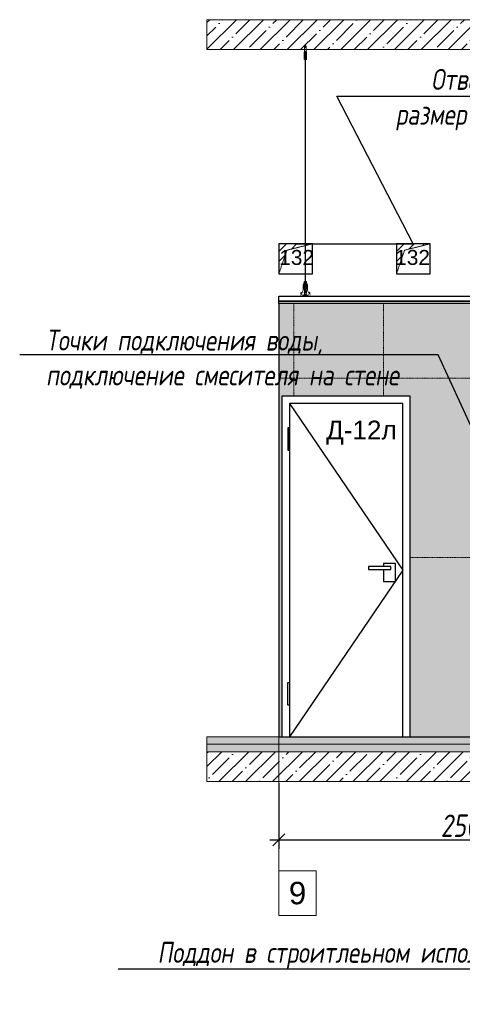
# Model space of a CAD drawing. Header units: millimetres. Extents: x -173851 to 481338, y -267897 to -21875.
# Tile 54 of 126: x 16517 to 19481, y -219884 to -213293. Entities that reach past the tile are written whole.
import ezdxf
from ezdxf import colors
from ezdxf.entities.mleader import LeaderData, LeaderLine
from ezdxf.math import Vec2, Vec3

# ---------------------------------------------------------------- set-up
doc = ezdxf.new("R2010")
doc.units = ezdxf.units.MM
doc.linetypes.add('( Hidden )', pattern=[0.375, 0.25, -0.125])
doc.linetypes.add('DASHDOT', pattern=[25.4, 12.7, -6.35, 0, -6.35])
doc.layers.get('Defpoints').update_dxf_attribs({"color": 31})
for name, color, linetype, lineweight in [('3_RC_Ceiling', 253, 'Continuous', 5), ('A-DETL-GENF', 7, 'Continuous', 5), ('meb', 26, 'Continuous', 15)]:
    doc.layers.add(name, color=color, linetype=linetype, lineweight=lineweight)
doc.layers.add('dim_per', color=7, linetype='Continuous', lineweight=9, true_color=0x172e00)
doc.layers.add('dim_razv', color=7, linetype='DASHDOT', lineweight=9, true_color=0x0d1b0d)
doc.styles.add('fl_iso paper', font='isocpeur.ttf', dxfattribs={"width": 0.8, "oblique": 10})
doc.styles.get("Standard").update_dxf_attribs({"font": 'arial.ttf'})
doc.dimstyles.new('In tre 1_50', dxfattribs={"dimtxt": 150, "dimasz": 80, "dimexe": 60, "dimexo": 10, "dimgap": 20, "dimtad": 1, "dimdec": 0, "dimrnd": 5, "dimzin": 0, "dimdsep": 46, "dimtxsty": 'fl_iso paper', "dimblk": 'OBLIQUE', "dimcen": 0, "dimdle": 60, "dimadec": 0, "dimazin": 0, "dimtfac": 1, "dimtdec": 0, "dimtofl": 0, "dimtmove": 1, "dimatfit": 1, "dimfxl": 40, "dimtolj": 1, "dimtzin": 0, "dimarcsym": 1})

# ---------------------------------------------------------------- blocks, each defined once
blk = doc.blocks.new('*U537')
at = {"layer": '3_RC_Ceiling', "ltscale": 20}
for p, q in [((490272.3, -63986.9), (490277.8, -63986.9)), ((490274.8, -63934.6), (490274.8, -63994.5)), ((490284.8, -63972.7), (490274.8, -63972.7)), ((490277.8, -63973.9), (490277.8, -63994.5)), ((490277.8, -64022.1), (490277.8, -63981.4)), ((490279.8, -63929.6), (490279.8, -63948.8)), ((490281.8, -63973.9), (490281.8, -63994.5)), ((490281.8, -64022.1), (490281.8, -63981.4)), ((490281.8, -63986.9), (490287.3, -63986.9)), ((490284.8, -63934.6), (490284.8, -63994.5)), ((490272.3, -64015.4), (490277.8, -64015.4)), ((490284.8, -63994.5), (490274.8, -63994.5)), ((490277.9, -65491.9), (490277.8, -64028.4)), ((490281.8, -64015.4), (490287.3, -64015.4)), ((490281.9, -65491.9), (490281.8, -64028.4)), ((490277.9, -65511.1), (490277.9, -65482.6)), ((490281.9, -65511.1), (490281.9, -65482.6)), ((490272.4, -65524.1), (490277.9, -65524.1)), ((490272.4, -65552.6), (490277.9, -65552.6)), ((490285.6, -65568.8), (490274.1, -65568.8)), ((490276.5, -65574.8), (490276.5, -65571.4)), ((490277.9, -65570.9), (490277, -65570.9)), ((490277.9, -65575.3), (490277, -65575.3)), ((490277.4, -65574.8), (490277.3, -65570.9)), ((490277.9, -65574.8), (490277.4, -65574.8)), ((490277.9, -65559.3), (490277.9, -65518.6)), ((490277.9, -65582.5), (490277.9, -65566.3)), ((490281.9, -65559.4), (490281.9, -65518.6)), ((490281.9, -65524.1), (490287.4, -65524.1)), ((490281.9, -65552.6), (490287.4, -65552.6)), ((490281.9, -65582.5), (490281.9, -65566.3)), ((490282.8, -65570.9), (490281.9, -65570.9)), ((490282.4, -65574.8), (490281.9, -65574.8)), ((490282.8, -65575.3), (490281.9, -65575.3)), ((490282.4, -65574.8), (490282.4, -65570.9)), ((490283.3, -65574.8), (490283.3, -65571.4)), ((490274.1, -65586.8), (490274.1, -65597.8)), ((490274.1, -65597.8), (490274.1, -65604.3)), ((490285.6, -65586.8), (490285.6, -65597.8)), ((490285.6, -65597.8), (490285.6, -65604.3))]:
    blk.add_line(p, q, dxfattribs=at)
at = {"layer": '3_RC_Ceiling', "ltscale": 20, "elevation": -5.1}
blk.add_lwpolyline([(490272.3, -63976.2), (490272.3, -64026.9, 0.311691), (490287.3, -64026.9), (490287.3, -63976.2, 0.333333)], format="xyb", close=True, dxfattribs=at)
at = {"layer": '3_RC_Ceiling', "ltscale": 20}
for points in [[(490282, -63981.9, 0.15158), (490281.9, -63981.4, 0.106977), (490281.4, -63981, 0.07462), (490280.7, -63980.7, 0.061287), (490279.8, -63980.6, 0.061287), (490279, -63980.7, 0.07462), (490278.3, -63981, 0.106977), (490277.8, -63981.4, 0.15158), (490277.7, -63981.9, 0.156429), (490277.8, -63982.4, 0.106977)], [(490282, -63981.9, -0.164855), (490281.8, -63982.4, -0.106977)], [(490282, -64021.6, -0.15158), (490281.9, -64022.1, -0.106977), (490281.4, -64022.6, -0.07462), (490280.7, -64022.8, -0.061287), (490279.8, -64022.9, -0.061287), (490279, -64022.8, -0.07462), (490278.3, -64022.6, -0.106977), (490277.8, -64022.1, -0.15158), (490277.7, -64021.6, -0.156429), (490277.8, -64021.2, -0.106977)], [(490281.8, -64021.2, -0.164855), (490282, -64021.6, -0.15158)], [(490287.4, -65524.7, -0.160742), (490293.9, -65538), (490293.9, -65568.4, 0.196304), (490301, -65585.9, -0.186577), (490301.9, -65587.9, 0.403263), (490303.4, -65589.3), (490303.4, -65589.3, 0.315299), (490304.8, -65588.4), (490305, -65587.7, -0.253979), (490306.1, -65586.8, -0.113914), (490306.5, -65586.8, -0.349227), (490307.7, -65588.2), (490307.7, -65590.4, -0.065543), (490307.5, -65591.7), (490306.1, -65596.9, -0.339454), (490296.4, -65604.3), (490263.3, -65604.3, -0.339454), (490253.6, -65596.9), (490252.2, -65591.7, -0.065543), (490252, -65590.4), (490252, -65588.2, -0.349227), (490253.2, -65586.8, -0.113914), (490253.6, -65586.8, -0.253979), (490254.7, -65587.7), (490254.9, -65588.4, 0.315299), (490256.4, -65589.3), (490256.4, -65589.3, 0.403263), (490257.9, -65587.9, -0.186577), (490258.7, -65585.9, 0.196304), (490265.9, -65568.4), (490265.9, -65538, -0.160742), (490272.4, -65524.7)], [(490282, -65519.1, 0.15158), (490281.9, -65518.6, 0.106977), (490281.4, -65518.2, 0.07462), (490280.7, -65517.9, 0.061287), (490279.9, -65517.8, 0.061287), (490279, -65517.9, 0.07462), (490278.3, -65518.2, 0.106977), (490277.8, -65518.6, 0.15158), (490277.7, -65519.1, 0.156429), (490277.9, -65519.6, 0.106977)], [(490282, -65558.9, -0.15158), (490281.9, -65559.3, -0.106977), (490281.4, -65559.8, -0.07462), (490280.7, -65560.1, -0.061287), (490279.9, -65560.2, -0.061287), (490279, -65560.1, -0.07462), (490278.3, -65559.8, -0.106977), (490277.8, -65559.3, -0.15158), (490277.7, -65558.9, -0.156429), (490277.9, -65558.4, -0.106977)], [(490282, -65519.1, -0.164855), (490281.9, -65519.6, -0.106977)], [(490281.9, -65558.4, -0.164855), (490282, -65558.9, -0.15158)], [(490285.6, -65588.8), (490286.4, -65588.8, 0.414214), (490286.9, -65588.3), (490286.9, -65587.3, 0.414214), (490286.4, -65586.8), (490273.4, -65586.8, 0.414214), (490272.9, -65587.3), (490272.9, -65588.3, 0.414214), (490273.4, -65588.8), (490274.1, -65588.8)], [(490285.6, -65595.8), (490286.4, -65595.8, -0.414214), (490286.9, -65596.3), (490286.9, -65597.3, -0.414214), (490286.4, -65597.8), (490273.4, -65597.8, -0.414214), (490272.9, -65597.3), (490272.9, -65596.3, -0.414214), (490273.4, -65595.8), (490274.1, -65595.8)], [(490285.6, -65604.3), (490285.6, -65605.3, -0.414214), (490282.6, -65608.3), (490277.1, -65608.3, -0.414214), (490274.1, -65605.3), (490274.1, -65604.3)]]:
    blk.add_lwpolyline(points, format="xyb", dxfattribs=at)
blk.add_lwpolyline([(490272.4, -65513.4), (490272.4, -65564.2, 0.311691), (490287.4, -65564.2), (490287.4, -65513.4, 0.333333)], format="xyb", close=True, dxfattribs=at)
at = {"layer": '3_RC_Ceiling', "ltscale": 20, "flags": 128}
blk.add_lwpolyline([(490285.6, -65586.8, -0.414214), (490286.1, -65586.3), (490286.6, -65586.3), (490286.6, -65573.3), (490286.1, -65573.3, -0.414214), (490285.6, -65572.8), (490285.6, -65567.9), (490274.1, -65567.9), (490274.1, -65572.8, -0.414214), (490273.6, -65573.3), (490273.1, -65573.3), (490273.1, -65586.3), (490273.6, -65586.3, -0.414214), (490274.1, -65586.8)], format="xyb", dxfattribs=at)
at = {"layer": '3_RC_Ceiling', "ltscale": 20, "const_width": 2.22}
blk.add_lwpolyline([(490307.6, -65584.7, -1), (490312.1, -65584.7), (490312.1, -65586.3, -0.267949), (490311.4, -65587.5, 0.57735), (490311.4, -65589.9, -0.267949), (490312.1, -65591.1), (490312.1, -65593.7, -0.267949), (490311.4, -65594.9, 0.57735), (490311.4, -65597.3, -0.267949), (490312.1, -65598.5), (490312.1, -65601.2, -0.267949), (490311.4, -65602.4, 0.57735), (490311.4, -65604.8, -0.267949), (490312.1, -65606), (490312.1, -65608.8, -0.414214), (490310.7, -65610.2), (490304.5, -65610.2, -0.247529), (490303.3, -65609.6, 0.247529), (490302.2, -65609), (490298.3, -65609, 0.247529), (490297.1, -65609.6, -0.247529), (490296, -65610.2), (490282.3, -65610.2, -0.267949), (490281.1, -65609.5, 0.57735), (490278.7, -65609.5, -0.267949), (490277.5, -65610.2), (490263.7, -65610.2, -0.247529), (490262.6, -65609.6, 0.247529), (490261.4, -65609), (490257.6, -65609, 0.247529), (490256.4, -65609.6, -0.247529), (490255.3, -65610.2), (490249, -65610.2, -0.414214), (490247.6, -65608.8), (490247.6, -65606, -0.267949), (490248.3, -65604.8, 0.57735), (490248.3, -65602.4, -0.267949), (490247.6, -65601.2), (490247.6, -65598.5, -0.267949), (490248.3, -65597.3, 0.57735), (490248.3, -65594.9, -0.267949), (490247.6, -65593.7), (490247.6, -65591.1, -0.267949), (490248.3, -65589.9, 0.57735), (490248.3, -65587.5, -0.267949), (490247.6, -65586.3), (490247.6, -65584.7, -1), (490252.1, -65584.7, -1)], format="xyb", dxfattribs=at)
at = {"layer": '3_RC_Ceiling', "ltscale": 20}
for centre in [(490279.8, -63990.6), (490279.8, -64010.6), (490279.9, -65527.8), (490279.9, -65547.8)]:
    blk.add_circle(centre, 1.6, dxfattribs=at)
for centre, radius, start, end in [((490279.8, -64000.6), 2.8, 131.81165, 228.19115), ((490279.8, -64000.6), 2.8, 131.81165, 228.19115), ((490279.8, -64000.6), 2.8, 48.19102, 131.81165), ((490279.8, -64000.6), 2.8, 228.19115, 311.81178), ((490279.8, -64000.6), 2.8, 311.81178, 48.19102), ((490277, -65571.4), 0.5, 90.0014, 180.0014), ((490277, -65574.8), 0.5, 180.0014, 270.0014), ((490279.9, -65537.8), 2.8, 131.81165, 228.19115), ((490279.9, -65537.8), 2.8, 131.81165, 228.19115), ((490279.9, -65537.8), 2.8, 48.19102, 131.81165), ((490279.9, -65537.8), 2.8, 228.19115, 311.81178), ((490279.9, -65537.8), 2.8, 311.81178, 48.19102), ((490282.8, -65571.4), 0.5, 0.0014, 90.0014), ((490282.8, -65574.8), 0.5, 270.0014, 0.0014), ((490278.4, -65582.5), 0.531, 180.0014, 219.64067), ((490279.1, -65581.9), 1.44, 219.64067, 243.43635), ((490279.6, -65581), 2.48, 243.43635, 258.30048), ((490279.9, -65579.5), 3.99, 258.30048, 270.0014), ((490279.9, -65579.5), 3.99, 270.0014, 281.70232), ((490280.2, -65581), 2.48, 281.70232, 296.56645), ((490280.6, -65581.9), 1.44, 296.56645, 320.36213), ((490281.3, -65582.5), 0.531, 320.36213, 0.0014)]:
    blk.add_arc(centre, radius, start, end, dxfattribs=at)
blk = doc.blocks.new('*U521')
at = {"layer": '3_RC_Ceiling'}
blk.add_blockref('*U537', (-490279.9, 64657.8, 2.5), dxfattribs=at)
blk = doc.blocks.new('*U522')
at = {"color": 0, "linetype": 'ByBlock', "lineweight": -2, "transparency": 16777216}
blk.add_blockref('*U521', (0, 0), dxfattribs=at)
blk = doc.blocks.new('_Oblique')
at = {"color": 0, "linetype": 'ByBlock', "lineweight": -2}
blk.add_line((-0.5, -0.5), (0.5, 0.5), dxfattribs=at)
blk = doc.blocks.new('*D685')
at = {"layer": 'Defpoints', "color": 0, "linetype": 'ByBlock', "transparency": 16777216}
for p in [(18252.8, -218393), (20752.8, -218393), (20752.8, -218783)]:
    blk.add_point(p, dxfattribs=at)
at = {"layer": 'dim_razv', "color": 0, "linetype": 'ByBlock', "lineweight": -2, "transparency": 16777216}
for p, q in [((18252.8, -218403), (18252.8, -218843)), ((20752.8, -218403), (20752.8, -218843)), ((18192.8, -218783), (20812.8, -218783))]:
    blk.add_line(p, q, dxfattribs=at)
at = {"layer": 'dim_razv', "color": 0, "linetype": 'ByBlock', "lineweight": -2, "transparency": 16777216, "xscale": 80, "yscale": 80, "zscale": 80, "rotation": 180}
blk.add_blockref('_Oblique', (18252.8, -218783), dxfattribs=at)
at = {"layer": 'dim_razv', "color": 0, "linetype": 'ByBlock', "lineweight": -2, "transparency": 16777216, "xscale": 80, "yscale": 80, "zscale": 80}
blk.add_blockref('_Oblique', (20752.8, -218783), dxfattribs=at)
at = {"layer": 'dim_razv', "color": 0, "linetype": 'ByBlock', "transparency": 16777216, "insert": (19502.8, -218688), "char_height": 150, "attachment_point": 5, "style": 'fl_iso paper'}
blk.add_mtext('\\A1;2500', dxfattribs=at)

msp = doc.modelspace()

# ---------------------------------------------------------------- hatches: boundary and pattern name
at = {"linetype": '( Hidden )', "lineweight": 13, "ltscale": 1000}
h = msp.add_hatch(dxfattribs=at)
h.set_pattern_fill('ANSI31', color=253, scale=15)
h.set_pattern_definition([(45, (-150370.015, -18756.63), (-33.6759605, 33.6759605), [])])
h.paths.add_polyline_path([(18252.8, -214993), (18252.8, -214793), (18477.8, -214793), (18306.7, -214835.9)])
h = msp.add_hatch(dxfattribs=at)
h.set_pattern_fill('ANSI31', color=253, scale=15)
h.set_pattern_definition([(45, (-149582.515, -18756.63), (-33.6759605, 33.6759605), [])])
h.paths.add_polyline_path([(19040.3, -214993), (19040.3, -214793), (19265.3, -214793), (19094.2, -214835.9)])
at = {"layer": 'A-DETL-GENF'}
h = msp.add_hatch(dxfattribs=at)
h.set_pattern_fill('ANSI35', color=256, scale=20, style=0)
h.set_pattern_definition([(45, (-102303.07, -221132.36), (-89.80256, 89.80256), []), (45, (-102213.26, -221132.36), (-89.80256, 89.80256), [158.75, -31.75, 0, -31.75])])
h.paths.add_polyline_path([(17771.1, -213493), (26381.8, -213493), (26381.8, -213293), (17771.1, -213293)])
h = msp.add_hatch(dxfattribs=at)
h.set_pattern_fill('AR-CONC', color=256, style=0)
h.set_pattern_definition([(50, (-102303.07, -225934.18), (182.18467, -15.93909), [19.05, -209.55]), (355, (-102303.07, -225934.18), (-35.24342, 191.05685), [15.24, -167.64058]), (100.45144, (-102287.89, -225935.51), (146.94125, 175.11775), [16.19, -178.09024]), (46.1842, (-102303.07, -225883.38), (271.07904, -42.04233), [28.575, -314.325]), (96.63556, (-102280.48, -225886.89), (237.40413, 247.4261), [24.285, -267.1356]), (351.18415, (-102303.07, -225883.38), (237.40413, 247.4261), [22.85997, -251.45973]), (21, (-102277.67, -225896.08), (151.61439, -102.2652), [19.05, -209.55]), (326, (-102277.67, -225896.08), (61.80203, 184.18797), [15.24, -167.64]), (71.45144, (-102265.03, -225904.6), (213.41642, 81.92277), [16.19, -178.08994]), (37.5, (-102303.07, -225934.18), (3.088603, 84.55504), [0, -165.608, 0, -170.18, 0, -168.275]), (7.5, (-102303.07, -225934.18), (66.81966, 100.180575), [0, -97.028, 0, -161.798, 0, -64.135]), (327.5, (-102359.71, -225934.18), (135.590595, -5.728744), [0, -63.5, 0, -198.12, 0, -262.89]), (317.5, (-102385.11, -225934.18), (148.12918, 25.42649), [0, -82.55, 0, -131.572, 0, -186.69])])
h.paths.add_polyline_path([(17771.1, -218143), (26381.8, -218143), (26381.8, -218093), (17771.1, -218093)])
h = msp.add_hatch(dxfattribs=at)
h.set_pattern_fill('ANSI35', color=256, scale=10, style=0)
h.set_pattern_definition([(45, (-102303.07, -225934.18), (-44.90128, 44.90128), []), (45, (-102258.166, -225934.18), (-44.90128, 44.90128), [79.375, -15.875, 0, -15.875])])
h.paths.add_polyline_path([(26381.8, -218193), (17771.1, -218193), (17771.1, -218143), (26381.8, -218143)])
h = msp.add_hatch(dxfattribs=at)
h.set_pattern_fill('ANSI35', color=256, scale=20, style=0)
h.set_pattern_definition([(45, (-102303.07, -225934.18), (-89.80256, 89.80256), []), (45, (-102213.26, -225934.18), (-89.80256, 89.80256), [158.75, -31.75, 0, -31.75])])
h.paths.add_polyline_path([(17771.1, -218393), (26381.8, -218393), (26381.8, -218193), (17771.1, -218193)])
at = {"layer": 'dim_razv', "true_color": 0xffffff, "transparency": 33554687}
h = msp.add_hatch(dxfattribs=at)
h.set_pattern_fill('AR-SAND', scale=3, angle=315)
h.paths.add_polyline_path([(19132.8, -215813), (18272.8, -215813), (18272.8, -218093), (19132.8, -218093)], flags=16)
h.paths.add_polyline_path([(20752.8, -215193), (18252.8, -215193), (18252.8, -218093), (20752.8, -218093)])
h.paths.add_polyline_path([(22052.8, -218093), (20752.8, -218093), (20752.8, -215193), (22052.8, -215193)])
h.paths.add_polyline_path([(24552.8, -215193), (22052.8, -215193), (22052.8, -218093), (24552.8, -218093)])
h.paths.add_polyline_path([(25852.8, -218093), (24552.8, -218093), (24552.8, -215193), (25852.8, -215193)])

# ---------------------------------------------------------------- linework, layer by layer
at = {"lineweight": 13}
for points in [[(17771.1, -213493), (26381.8, -213493), (26381.8, -213293), (17771.1, -213293)], [(17771.1, -218143), (26381.8, -218143), (26381.8, -218093), (17771.1, -218093)], [(26381.8, -218193), (17771.1, -218193), (17771.1, -218143), (26381.8, -218143)], [(17771.1, -218393), (26381.8, -218393), (26381.8, -218193), (17771.1, -218193)]]:
    msp.add_lwpolyline(points, close=True, dxfattribs=at)
at = {"linetype": 'ByBlock'}
for points in [[(18252.8, -214993), (18477.8, -214993), (18477.8, -214793), (18252.8, -214793)], [(19040.3, -214993), (19265.3, -214993), (19265.3, -214793), (19040.3, -214793)], [(18252.8, -215143), (25852.8, -215143), (25852.8, -215178), (18252.8, -215178)], [(25852.8, -215193), (18252.8, -215193), (18252.8, -215178), (25852.8, -215178)], [(20752.8, -215193), (18252.8, -215193), (18252.8, -218093), (20752.8, -218093)]]:
    msp.add_lwpolyline(points, close=True, dxfattribs=at)
at = {"color": 253, "linetype": '( Hidden )', "lineweight": 13, "ltscale": 15}
for points in [[(18252.8, -214993), (18252.8, -214793), (18477.8, -214793), (18306.7, -214835.9)], [(19040.3, -214993), (19040.3, -214793), (19265.3, -214793), (19094.2, -214835.9)]]:
    msp.add_lwpolyline(points, close=True, dxfattribs=at)
at = {"color": 252, "linetype": 'ByBlock'}
for points in [[(19132.8, -215813), (18272.8, -215813), (18272.8, -218093), (19132.8, -218093)], [(19082.8, -215863), (18322.8, -215863), (18322.8, -218093), (19082.8, -218093)], [(18322.8, -216025.3), (18312.8, -216025.3), (18312.8, -216175.3), (18322.8, -216175.3)], [(19002.8, -216953), (18852.8, -216953), (18852.8, -216973), (19002.8, -216973)], [(18322.8, -217880.6), (18312.8, -217880.6), (18312.8, -217730.6), (18322.8, -217730.6)]]:
    msp.add_lwpolyline(points, close=True, dxfattribs=at)
for points in [[(18322.8, -215863), (19082.8, -216978), (18322.8, -218093)], [(18952.8, -216973), (18952.8, -217053), (19032.8, -217053), (19032.8, -216933), (18952.8, -216933), (18952.8, -216953)]]:
    msp.add_lwpolyline(points, dxfattribs=at)
at = {"layer": 'dim_razv', "color": 253, "ltscale": 0.3, "transparency": 33554687}
for points in [[(18352.8, -215813), (18352.8, -215193)], [(18952.8, -215813), (18952.8, -215193)], [(25852.8, -215693), (18252.8, -215693)], [(25852.8, -216893), (19132.8, -216893)]]:
    msp.add_lwpolyline(points, dxfattribs=at)
at = {"layer": 'meb', "color": 5, "true_color": 0x0505ff}
msp.add_lwpolyline([(18252.8, -217985.7), (18252.8, -219289.9)], dxfattribs=at)
msp.add_lwpolyline([(18252.8, -219289.9), (18502.8, -219289.9), (18502.8, -218989.9), (18252.8, -218989.9)], close=True, dxfattribs=at)

# ---------------------------------------------------------------- block references
at = {"linetype": 'ByBlock'}
msp.add_blockref('*U522', (18430, -214190.5, -2.5), dxfattribs=at)

# ---------------------------------------------------------------- texts
at = {"color": 252, "linetype": 'ByBlock', "insert": (18805.2, -216057.5), "char_height": 125, "attachment_point": 5}
msp.add_mtext_dynamic_manual_height_columns('Д-12л', width=219.763, gutter_width=12.5, heights=[0], dxfattribs=at)
at = {"layer": 'Defpoints', "lineweight": 13, "char_height": 100, "attachment_point": 5}
for insert in [(18371.6, -214885), (19147.9, -214885)]:
    msp.add_mtext_dynamic_manual_height_columns('132', width=219.763, gutter_width=12.5, heights=[0], dxfattribs=dict(at, insert=insert))
at = {"layer": 'meb', "color": 5, "true_color": 0x0505ff, "insert": (18377.8, -219139.9), "char_height": 150, "attachment_point": 5}
msp.add_mtext_dynamic_manual_height_columns('9', width=165.776, gutter_width=12.5, heights=[0], dxfattribs=at)

# ---------------------------------------------------------------- dimensions: what is measured, and where the dimension line sits
at = {"layer": 'dim_razv', "linetype": 'ByBlock'}
dim = msp.add_linear_dim(base=(20752.8, -218783), p1=(18252.8, -218393), p2=(20752.8, -218393), dimstyle='In tre 1_50', dxfattribs=at)
dim.commit()
dim.dimension.update_dxf_attribs({"geometry": '*D685', "text_midpoint": (19502.8, -218688)})

# ---------------------------------------------------------------- leaders
at = {"layer": 'dim_per', "linetype": 'ByBlock'}
ml = msp.add_multileader_mtext('Standard', dxfattribs=at)
ml.set_content('Отверстие 132, в запотолочном пространстве,\\Pразмер 225х200(Н)мм, для коммуникаций ОВ/ВК', color=256, style='fl_iso paper')
ml.set_leader_properties()
ml.build(insert=Vec2(0, 0))
ml.multileader.update_dxf_attribs({"text_left_attachment_type": 6, "text_right_attachment_type": 6, "dogleg_length": 252.8})
ctx = ml.context
ctx.base_point, ctx.char_height, ctx.plane_origin = Vec3(18892.5, -213804.5), 140, Vec3(17277.8, -210517.8)
ctx.left_attachment, ctx.right_attachment, ctx.text_align_type = 6, 6, 2
notes = []
notes.append((ctx, [(0, (1, 1, 0), (18639.7, -213804.5), (1, 0), 252.8, [(1, [(18365.3, -214793), (19152.8, -214793)], 0, [])])]))
ctx.mtext.insert, ctx.mtext.width, ctx.mtext.alignment, ctx.mtext.flow_direction = Vec3(22471.5, -213622.5), 4748.119, 3, 5
ml = msp.add_multileader_mtext('Standard', dxfattribs=at)
ml.set_content('Точки подключения воды,\\Pподключение смесителя на стене', color=256, style='fl_iso paper')
ml.set_leader_properties()
ml.build(insert=Vec2(0, 0))
ml.multileader.update_dxf_attribs({"text_left_attachment_type": 6, "text_right_attachment_type": 6, "dogleg_length": 252.8})
ctx = ml.context
ctx.base_point, ctx.char_height, ctx.plane_origin = Vec3(16691.2, -215535.7), 140, Vec3(16900.3, -224178.6)
ctx.left_attachment, ctx.right_attachment = 6, 6
notes.append((ctx, [(0, (1, 1, 0), (19319, -215535.7), (-1, 0), 252.8, [(0, [(20159.7, -217370.2)], 0, [])])]))
ctx.mtext.insert, ctx.mtext.width, ctx.mtext.flow_direction = Vec3(16693.2, -215367.7), 3009.121, 5
ml = msp.add_multileader_mtext('Standard', dxfattribs=at)
ml.set_content('Поддон в строитлеьном исполнении', color=256, style='fl_iso paper')
ml.set_leader_properties()
ml.build(insert=Vec2(0, 0))
ml.multileader.update_dxf_attribs({"text_left_attachment_type": 6, "text_right_attachment_type": 6, "dogleg_length": 252.8})
ctx = ml.context
ctx.base_point, ctx.char_height, ctx.plane_origin = Vec3(17438.1, -219648), 140, Vec3(22377.5, -226501.6)
ctx.left_attachment, ctx.right_attachment = 6, 6
notes.append((ctx, [(0, (1, 1, 0), (20217.1, -219648), (-1, 0), 252.8, [(1, [(20752.8, -217793), (19802.8, -217843)], 0, [])])]))
ctx.mtext.insert, ctx.mtext.width, ctx.mtext.flow_direction = Vec3(17440.1, -219466), 3009.121, 5
for ctx, leaders in notes:
    for number, flags, end, landing, length, lines in leaders:
        leader = LeaderData()
        leader.index, (leader.has_last_leader_line, leader.has_dogleg_vector, leader.attachment_direction) = number, flags
        leader.last_leader_point, leader.dogleg_vector, leader.dogleg_length = Vec3(end), Vec3(landing), length
        for number, points, colour, breaks in lines:
            line = LeaderLine()
            line.index, line.vertices, line.color, line.breaks = number, Vec3.list(points), colors.encode_raw_color(colour), breaks
            leader.lines.append(line)
        ctx.leaders.append(leader)

doc.saveas('drawing.dxf')
